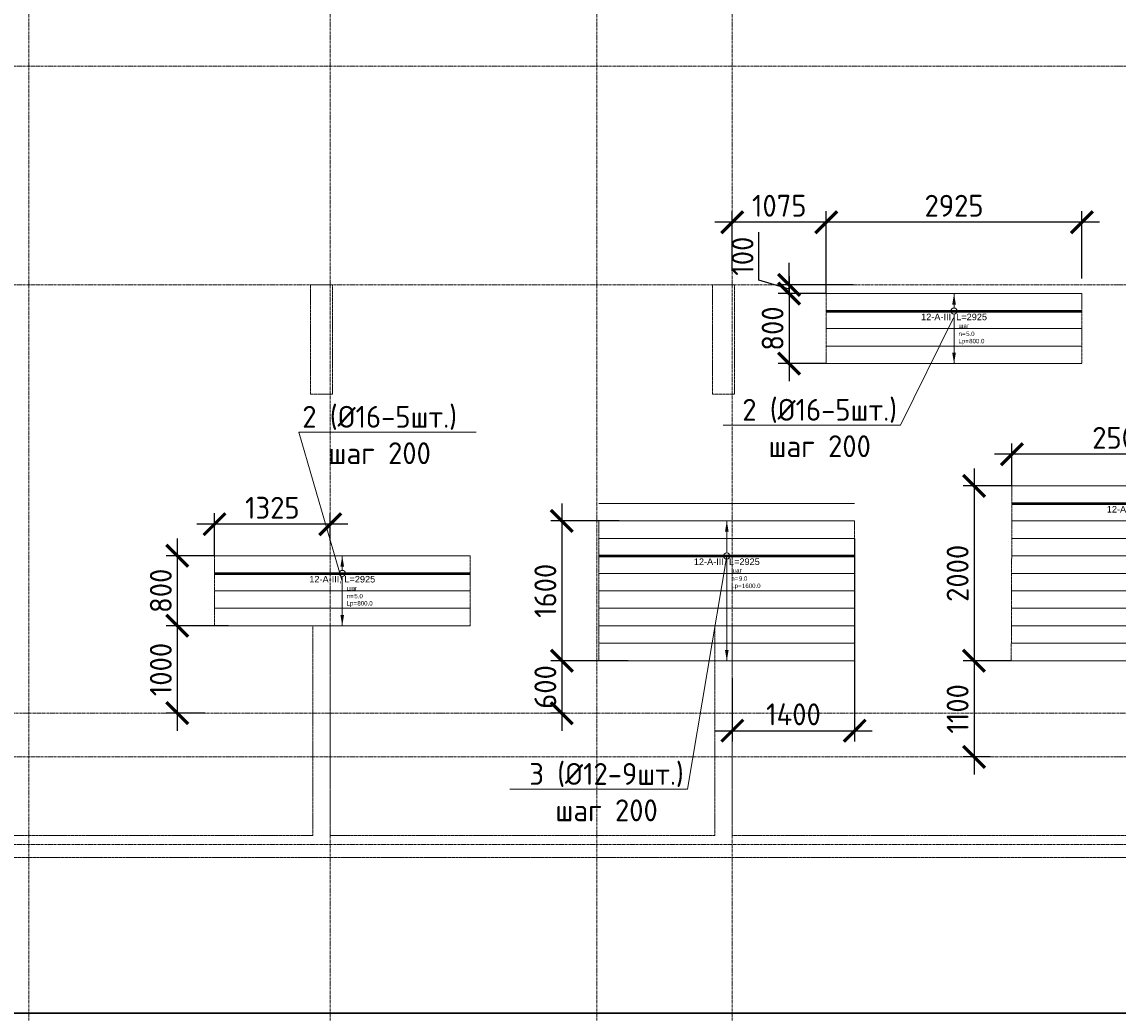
# Model space of a CAD drawing. Header units: millimetres. Extents: x -56135 to 1694203, y -446411 to -23139.
# Tile 161 of 256: x 778255 to 790797, y -130129 to -118792. Entities that reach past the tile are written whole.
import ezdxf
from ezdxf import colors
from ezdxf.entities.mleader import LeaderData, LeaderLine
from ezdxf.enums import TextEntityAlignment as Align
from ezdxf.math import Vec2, Vec3

# ---------------------------------------------------------------- set-up
doc = ezdxf.new("R2010")
doc.units = ezdxf.units.MM
doc.set_wipeout_variables(frame=1)
for name, pattern in [('01 Штриховая _4 мм_', [6, 3.5, -2.5]), ('______5', [1100, 800, -100, 100, -100]), ('GOST2.303 4', [7, 5, -2, 0]), ('осевая', [50.8, 31.75, -6.35, 6.35, -6.35])]:
    doc.linetypes.add(name, pattern=pattern)
for name, color, linetype, lineweight in [('0 Фундамент', 5, 'Continuous', 30), ('АрмСтер', 2, 'Continuous', 50), ('контур распр. стерхней', 2, 'GOST2.303 4', 20), ('Оси', 40, '______5', 18), ('подоснова', 151, 'Continuous', 5), ('РАЗМЕРЫ', 1, 'Continuous', 9), ('СТЕНЫ', 3, 'Continuous', 30)]:
    doc.layers.add(name, color=color, linetype=linetype, lineweight=lineweight)
doc.layers.add('АрмСтер_атрибуты', color=2, linetype='Continuous', lineweight=0, plot=False)
doc.layers.add('АрмСтер_невид', color=8, linetype='Continuous', lineweight=0, plot=False)
doc.styles.add('GOST-2.304_Type-B', font='GOST_Common.ttf')
doc.styles.get("Standard").update_dxf_attribs({"font": 'arial.ttf'})
doc.styles.add('Аннотативный', font='arial.ttf')
doc.dimstyles.new('СПДС', dxfattribs={"dimscale": 100, "dimtxt": 2.5, "dimasz": 2.5, "dimexe": 1.25, "dimexo": 0, "dimtad": 1, "dimdec": 0, "dimtxsty": 'GOST-2.304_Type-B', "dimblk": 'ARCHTICK', "dimcen": 2.5, "dimdle": 2, "dimadec": 0, "dimazin": 2, "dimtfac": 0.75, "dimtdec": 0, "dimtmove": 1, "dimatfit": 3, "dimfxl": 1, "dimtolj": 1, "dimarcsym": 1})

# ---------------------------------------------------------------- blocks, each defined once
blk = doc.blocks.new('оси 2.2-2.3')
at = {"layer": 'Оси', "color": 16, "linetype": 'осевая', "lineweight": 0, "transparency": 33554687}
for p, q in [((487804.9, -104267.9), (487804.9, -134893.5)), ((491254.9, -104267.9), (491254.9, -134893.5)), ((494304.9, -104267.9), (494304.9, -134893.5)), ((495854.9, -104267.9), (495854.9, -134893.5)), ((468076.3, -119495.4), (524372.9, -119495.4)), ((468076.3, -121995.4), (524372.9, -121995.4)), ((468653.8, -126895.4), (523707.4, -126895.4)), ((468076.3, -127395.4), (524372.9, -127395.4)), ((468076.3, -128395.4), (524372.9, -128395.4))]:
    blk.add_line(p, q, dxfattribs=at)
blk = doc.blocks.new('*U102')
at = {"layer": 'АрмСтер_невид', "ltscale": 100}
for p, q in [((-1463, 200), (2437, 200)), ((-1463, -200), (2437, -200)), ((-1463, -400), (2437, -400)), ((-1463, -600), (2437, -600)), ((-1463, -800), (2437, -800)), ((-1463, -1000), (2437, -1000)), ((-1463, -1200), (2437, -1200)), ((-1463, -1400), (2437, -1400)), ((-1463, -1600), (2437, -1600)), ((-1463, -1800), (2437, -1800))]:
    blk.add_line(p, q, dxfattribs=at)
at = {"layer": 'РАЗМЕРЫ'}
for p, q in [((112, 200), (-112, 200)), ((112, -1800), (-112, -1800))]:
    blk.add_line(p, q, dxfattribs=at)
at = {"layer": 'РАЗМЕРЫ', "ltscale": 15}
blk.add_line((0, -1800), (0, 200), dxfattribs=at)
at = {"layer": 'РАЗМЕРЫ'}
for points in [[(0, 200), (21, 75), (-21, 75)], [(0, -1800), (21, -1675), (-21, -1675)]]:
    blk.add_solid(points, dxfattribs=at)
at = {"layer": 'АрмСтер_атрибуты', "color": 215, "ltscale": 15, "style": 'Аннотативный'}
for s, p in [('шаг', (51, -194)), ('n=', (51, -285)), ('Lр=', (50, -368))]:
    blk.add_text(s, height=50, dxfattribs=at).set_placement(p)
at = {"layer": 'АрмСтер_атрибуты', "style": 'Аннотативный', "flags": 8}
blk.add_attdef('ПОЗ', (110, 30), '', height=75, dxfattribs=at)
at = {"layer": 'АрмСтер_атрибуты', "color": 215, "style": 'Аннотативный'}
for tag, p, flags in [('КОЛ', (138, -285), 8), ('ШАГ', (191, -194), 10), ('ШИРИНА', (173, -368), 8)]:
    blk.add_attdef(tag, p, '', height=50, dxfattribs=dict(at, flags=flags))
at = {"layer": 'АрмСтер_атрибуты', "flags": 9}
for tag, p in [('МАССА', (-1034, -1010)), ('ОБОЗНАЧЕНИЕ', (-1034, -1124))]:
    blk.add_attdef(tag, p, '', height=75, dxfattribs=at)
at = {"linetype": 'Continuous', "lineweight": 0}
blk.add_wipeout([(35, 0), (28, 21), (11, 33), (-11, 33), (-28, 21), (-35, 0), (-28, -21), (-11, -33), (11, -33), (28, -21)], dxfattribs=at)
at = {"color": 0, "linetype": 'ByBlock', "lineweight": -2, "ltscale": 100}
blk.add_line((-1463, 0), (2437, 0), dxfattribs=at)
at = {"layer": 'АрмСтер_невид', "ltscale": 100}
blk.add_line((-1463, 0), (2437, 0), dxfattribs=at)
at = {"layer": 'РАЗМЕРЫ'}
blk.add_circle((0, 0), 35, dxfattribs=at)
at = {"layer": 'АрмСтер_атрибуты', "style": 'Аннотативный', "flags": 8}
blk.add_attdef('НАИМЕНОВАНИЕ', text='', height=75, dxfattribs=at).set_placement((0, -29), align=Align.TOP_CENTER)
blk = doc.blocks.new('_ArchTick')
at = {"color": 0, "linetype": 'ByBlock', "const_width": 0.15}
blk.add_lwpolyline([(-0.5, -0.5), (0.5, 0.5)], dxfattribs=at)
blk = doc.blocks.new('*D130')
at = {"layer": 'DEFPOINTS', "color": 0, "transparency": 16777216}
for p in [(789583, -123737), (789583, -124099), (792083, -124099)]:
    blk.add_point(p, dxfattribs=at)
at = {"layer": 'РАЗМЕРЫ', "color": 0, "lineweight": -2, "transparency": 16777216}
for p, q in [((789583, -124099), (789583, -123612)), ((792083, -124099), (792083, -123612)), ((792283, -123737), (789383, -123737))]:
    blk.add_line(p, q, dxfattribs=at)
at = {"layer": 'РАЗМЕРЫ', "color": 0, "lineweight": -2, "transparency": 16777216, "xscale": 250, "yscale": 250, "zscale": 250, "rotation": 180}
blk.add_blockref('_ArchTick', (789583, -123737), dxfattribs=at)
at = {"layer": 'РАЗМЕРЫ', "color": 0, "lineweight": -2, "transparency": 16777216, "xscale": 250, "yscale": 250, "zscale": 250}
blk.add_blockref('_ArchTick', (792083, -123737), dxfattribs=at)
at = {"layer": 'РАЗМЕРЫ', "color": 0, "transparency": 16777216, "insert": (790833, -123549), "char_height": 250, "attachment_point": 5, "style": 'GOST-2.304_Type-B'}
blk.add_mtext('\\A1;2500', dxfattribs=at)
blk = doc.blocks.new('*D131')
at = {"layer": 'DEFPOINTS', "color": 0, "transparency": 16777216}
for p in [(789583, -124099), (789149, -126099), (789575, -126099)]:
    blk.add_point(p, dxfattribs=at)
at = {"layer": 'РАЗМЕРЫ', "color": 0, "lineweight": -2, "transparency": 16777216}
for p, q in [((789149, -123899), (789149, -126299)), ((789583, -124099), (789024, -124099)), ((789575, -126099), (789024, -126099))]:
    blk.add_line(p, q, dxfattribs=at)
at = {"layer": 'РАЗМЕРЫ', "color": 0, "lineweight": -2, "transparency": 16777216, "xscale": 250, "yscale": 250, "zscale": 250}
for p, rotation in [((789149, -124099), 90), ((789149, -126099), 270)]:
    blk.add_blockref('_ArchTick', p, dxfattribs=dict(at, rotation=rotation))
at = {"layer": 'РАЗМЕРЫ', "color": 0, "transparency": 16777216, "insert": (788961, -125099), "char_height": 250, "attachment_point": 5, "rotation": 90, "style": 'GOST-2.304_Type-B'}
blk.add_mtext('\\A1;2000', dxfattribs=at)
blk = doc.blocks.new('*D132')
at = {"layer": 'DEFPOINTS', "color": 0, "transparency": 16777216}
for p in [(789575, -126099), (789149, -127199), (789333, -127199)]:
    blk.add_point(p, dxfattribs=at)
at = {"layer": 'РАЗМЕРЫ', "color": 0, "lineweight": -2, "transparency": 16777216}
for p, q in [((789149, -125899), (789149, -127399)), ((789575, -126099), (789024, -126099)), ((789333, -127199), (789024, -127199))]:
    blk.add_line(p, q, dxfattribs=at)
at = {"layer": 'РАЗМЕРЫ', "color": 0, "lineweight": -2, "transparency": 16777216, "xscale": 250, "yscale": 250, "zscale": 250}
for p, rotation in [((789149, -126099), 90), ((789149, -127199), 270)]:
    blk.add_blockref('_ArchTick', p, dxfattribs=dict(at, rotation=rotation))
at = {"layer": 'РАЗМЕРЫ', "color": 0, "transparency": 16777216, "insert": (788961, -126649), "char_height": 250, "attachment_point": 5, "rotation": 90, "style": 'GOST-2.304_Type-B'}
blk.add_mtext('\\A1;1100', dxfattribs=at)
blk = doc.blocks.new('*U146')
at = {"layer": 'АрмСтер_невид', "ltscale": 100}
for p, q in [((-1463, 600), (1462, 600)), ((-1463, 400), (1462, 400)), ((-1463, 200), (1462, 200)), ((-1463, -200), (1462, -200)), ((-1463, -400), (1462, -400)), ((-1463, -600), (1462, -600)), ((-1463, -800), (1462, -800)), ((-1463, -1000), (1462, -1000)), ((-1463, -1200), (1462, -1200))]:
    blk.add_line(p, q, dxfattribs=at)
at = {"layer": 'РАЗМЕРЫ'}
for p, q in [((112, 400), (-112, 400)), ((112, -1200), (-112, -1200))]:
    blk.add_line(p, q, dxfattribs=at)
at = {"layer": 'РАЗМЕРЫ', "ltscale": 15}
blk.add_line((0, -1200), (0, 400), dxfattribs=at)
at = {"layer": 'РАЗМЕРЫ'}
for points in [[(0, 400), (21, 275), (-21, 275)], [(0, -1200), (21, -1075), (-21, -1075)]]:
    blk.add_solid(points, dxfattribs=at)
at = {"layer": 'АрмСтер_атрибуты', "color": 215, "ltscale": 15, "style": 'Аннотативный'}
for s, p in [('шаг', (51, -194)), ('n=', (51, -285)), ('Lр=', (50, -368))]:
    blk.add_text(s, height=50, dxfattribs=at).set_placement(p)
at = {"layer": 'АрмСтер_атрибуты', "style": 'Аннотативный', "flags": 8}
blk.add_attdef('ПОЗ', (110, 30), '', height=75, dxfattribs=at)
at = {"layer": 'АрмСтер_атрибуты', "color": 215, "style": 'Аннотативный'}
for tag, p, flags in [('КОЛ', (138, -285), 8), ('ШАГ', (191, -194), 10), ('ШИРИНА', (173, -368), 8)]:
    blk.add_attdef(tag, p, '', height=50, dxfattribs=dict(at, flags=flags))
at = {"layer": 'АрмСтер_атрибуты', "flags": 9}
for tag, p in [('МАССА', (-1034, -410)), ('ОБОЗНАЧЕНИЕ', (-1034, -524))]:
    blk.add_attdef(tag, p, '', height=75, dxfattribs=at)
at = {"linetype": 'Continuous', "lineweight": 0}
blk.add_wipeout([(35, 0), (28, 21), (11, 33), (-11, 33), (-28, 21), (-35, 0), (-28, -21), (-11, -33), (11, -33), (28, -21)], dxfattribs=at)
at = {"color": 0, "linetype": 'ByBlock', "lineweight": -2, "ltscale": 100}
blk.add_line((-1463, 0), (1462, 0), dxfattribs=at)
at = {"layer": 'АрмСтер_невид', "ltscale": 100}
blk.add_line((-1463, 0), (1462, 0), dxfattribs=at)
at = {"layer": 'РАЗМЕРЫ'}
blk.add_circle((0, 0), 35, dxfattribs=at)
at = {"layer": 'АрмСтер_атрибуты', "style": 'Аннотативный', "flags": 8}
blk.add_attdef('НАИМЕНОВАНИЕ', text='', height=75, dxfattribs=at).set_placement((0, -29), align=Align.TOP_CENTER)
blk = doc.blocks.new('*D145')
at = {"layer": 'DEFPOINTS', "color": 0, "transparency": 16777216}
for p in [(785089, -124499), (784432, -126099), (785192, -126099)]:
    blk.add_point(p, dxfattribs=at)
at = {"layer": 'РАЗМЕРЫ', "color": 0, "lineweight": -2, "transparency": 16777216}
for p, q in [((784432, -124299), (784432, -126299)), ((785089, -124499), (784307, -124499)), ((785192, -126099), (784307, -126099))]:
    blk.add_line(p, q, dxfattribs=at)
at = {"layer": 'РАЗМЕРЫ', "color": 0, "lineweight": -2, "transparency": 16777216, "xscale": 250, "yscale": 250, "zscale": 250}
for p, rotation in [((784432, -124499), 90), ((784432, -126099), 270)]:
    blk.add_blockref('_ArchTick', p, dxfattribs=dict(at, rotation=rotation))
at = {"layer": 'РАЗМЕРЫ', "color": 0, "transparency": 16777216, "insert": (784244, -125299), "char_height": 250, "attachment_point": 5, "rotation": 90, "style": 'GOST-2.304_Type-B'}
blk.add_mtext('\\A1;1600', dxfattribs=at)
blk = doc.blocks.new('_None')
blk = doc.blocks.new('*D147')
at = {"layer": 'DEFPOINTS', "color": 0, "transparency": 16777216}
for p in [(787783, -124699), (786383, -126299), (787783, -126899)]:
    blk.add_point(p, dxfattribs=at)
at = {"layer": 'РАЗМЕРЫ', "color": 0, "lineweight": -2, "transparency": 16777216}
for p, q in [((787783, -124699), (787783, -127024)), ((786383, -126299), (786383, -127024)), ((786183, -126899), (787983, -126899))]:
    blk.add_line(p, q, dxfattribs=at)
at = {"layer": 'РАЗМЕРЫ', "color": 0, "lineweight": -2, "transparency": 16777216, "xscale": 250, "yscale": 250, "zscale": 250, "rotation": 180}
blk.add_blockref('_ArchTick', (786383, -126899), dxfattribs=at)
at = {"layer": 'РАЗМЕРЫ', "color": 0, "lineweight": -2, "transparency": 16777216, "xscale": 250, "yscale": 250, "zscale": 250}
blk.add_blockref('_ArchTick', (787783, -126899), dxfattribs=at)
at = {"layer": 'РАЗМЕРЫ', "color": 0, "transparency": 16777216, "insert": (787083, -126712), "char_height": 250, "attachment_point": 5, "style": 'GOST-2.304_Type-B'}
blk.add_mtext('\\A1;1400', dxfattribs=at)
blk = doc.blocks.new('*U110')
at = {"layer": 'АрмСтер_невид', "ltscale": 100}
for p, q in [((-1463, 200), (1462, 200)), ((-1463, -200), (1462, -200)), ((-1463, -400), (1462, -400)), ((-1463, -600), (1462, -600))]:
    blk.add_line(p, q, dxfattribs=at)
at = {"layer": 'РАЗМЕРЫ'}
for p, q in [((112, 200), (-112, 200)), ((112, -600), (-112, -600))]:
    blk.add_line(p, q, dxfattribs=at)
at = {"layer": 'РАЗМЕРЫ', "ltscale": 15}
blk.add_line((0, -600), (0, 200), dxfattribs=at)
at = {"layer": 'РАЗМЕРЫ'}
for points in [[(0, 200), (21, 75), (-21, 75)], [(0, -600), (21, -475), (-21, -475)]]:
    blk.add_solid(points, dxfattribs=at)
at = {"layer": 'АрмСтер_атрибуты', "color": 215, "ltscale": 15, "style": 'Аннотативный'}
for s, p in [('шаг', (51, -194)), ('n=', (51, -285)), ('Lр=', (50, -368))]:
    blk.add_text(s, height=50, dxfattribs=at).set_placement(p)
at = {"layer": 'АрмСтер_атрибуты', "style": 'Аннотативный', "flags": 8}
blk.add_attdef('ПОЗ', (110, 30), '', height=75, dxfattribs=at)
at = {"layer": 'АрмСтер_атрибуты', "color": 215, "style": 'Аннотативный'}
for tag, p, flags in [('КОЛ', (138, -285), 8), ('ШАГ', (191, -194), 10), ('ШИРИНА', (173, -368), 8)]:
    blk.add_attdef(tag, p, '', height=50, dxfattribs=dict(at, flags=flags))
at = {"layer": 'АрмСтер_атрибуты', "flags": 9}
for tag, p in [('МАССА', (-1034, -1010)), ('ОБОЗНАЧЕНИЕ', (-1034, -1124))]:
    blk.add_attdef(tag, p, '', height=75, dxfattribs=at)
at = {"linetype": 'Continuous', "lineweight": 0}
blk.add_wipeout([(35, 0), (28, 21), (11, 33), (-11, 33), (-28, 21), (-35, 0), (-28, -21), (-11, -33), (11, -33), (28, -21)], dxfattribs=at)
at = {"color": 0, "linetype": 'ByBlock', "lineweight": -2, "ltscale": 100}
blk.add_line((-1463, 0), (1462, 0), dxfattribs=at)
at = {"layer": 'АрмСтер_невид', "ltscale": 100}
blk.add_line((-1463, 0), (1462, 0), dxfattribs=at)
at = {"layer": 'РАЗМЕРЫ'}
blk.add_circle((0, 0), 35, dxfattribs=at)
at = {"layer": 'АрмСтер_атрибуты', "style": 'Аннотативный', "flags": 8}
blk.add_attdef('НАИМЕНОВАНИЕ', text='', height=75, dxfattribs=at).set_placement((0, -29), align=Align.TOP_CENTER)
blk = doc.blocks.new('*D160')
at = {"layer": 'DEFPOINTS', "color": 0, "transparency": 16777216}
for p in [(787458, -121082), (790383, -121726), (787458, -121899)]:
    blk.add_point(p, dxfattribs=at)
at = {"layer": 'РАЗМЕРЫ', "color": 0, "lineweight": -2, "transparency": 16777216}
for p, q in [((787458, -121899), (787458, -120957)), ((790383, -121726), (790383, -120957)), ((790583, -121082), (787258, -121082))]:
    blk.add_line(p, q, dxfattribs=at)
at = {"layer": 'РАЗМЕРЫ', "color": 0, "lineweight": -2, "transparency": 16777216, "xscale": 250, "yscale": 250, "zscale": 250, "rotation": 180}
blk.add_blockref('_ArchTick', (787458, -121082), dxfattribs=at)
at = {"layer": 'РАЗМЕРЫ', "color": 0, "lineweight": -2, "transparency": 16777216, "xscale": 250, "yscale": 250, "zscale": 250}
blk.add_blockref('_ArchTick', (790383, -121082), dxfattribs=at)
at = {"layer": 'РАЗМЕРЫ', "color": 0, "transparency": 16777216, "insert": (788920, -120894), "char_height": 250, "attachment_point": 5, "style": 'GOST-2.304_Type-B'}
blk.add_mtext('\\A1;2925', dxfattribs=at)
blk = doc.blocks.new('*D159')
at = {"layer": 'DEFPOINTS', "color": 0, "transparency": 16777216}
for p in [(787458, -121899), (787032, -122699), (787458, -122699)]:
    blk.add_point(p, dxfattribs=at)
at = {"layer": 'РАЗМЕРЫ', "color": 0, "lineweight": -2, "transparency": 16777216}
for p, q in [((787032, -121699), (787032, -122899)), ((787458, -121899), (786907, -121899)), ((787458, -122699), (786907, -122699))]:
    blk.add_line(p, q, dxfattribs=at)
at = {"layer": 'РАЗМЕРЫ', "color": 0, "lineweight": -2, "transparency": 16777216, "xscale": 250, "yscale": 250, "zscale": 250}
for p, rotation in [((787032, -121899), 90), ((787032, -122699), 270)]:
    blk.add_blockref('_ArchTick', p, dxfattribs=dict(at, rotation=rotation))
at = {"layer": 'РАЗМЕРЫ', "color": 0, "transparency": 16777216, "insert": (786844, -122299), "char_height": 250, "attachment_point": 5, "rotation": 90, "style": 'GOST-2.304_Type-B'}
blk.add_mtext('\\A1;800', dxfattribs=at)
blk = doc.blocks.new('*D162')
at = {"layer": 'DEFPOINTS', "color": 0, "transparency": 16777216}
for p in [(780458, -124537), (781783, -124726), (780458, -124899)]:
    blk.add_point(p, dxfattribs=at)
at = {"layer": 'РАЗМЕРЫ', "color": 0, "lineweight": -2, "transparency": 16777216}
for p, q in [((780458, -124899), (780458, -124412)), ((781783, -124726), (781783, -124412)), ((781983, -124537), (780258, -124537))]:
    blk.add_line(p, q, dxfattribs=at)
at = {"layer": 'РАЗМЕРЫ', "color": 0, "lineweight": -2, "transparency": 16777216, "xscale": 250, "yscale": 250, "zscale": 250, "rotation": 180}
blk.add_blockref('_ArchTick', (780458, -124537), dxfattribs=at)
at = {"layer": 'РАЗМЕРЫ', "color": 0, "lineweight": -2, "transparency": 16777216, "xscale": 250, "yscale": 250, "zscale": 250}
blk.add_blockref('_ArchTick', (781783, -124537), dxfattribs=at)
at = {"layer": 'РАЗМЕРЫ', "color": 0, "transparency": 16777216, "insert": (781120, -124349), "char_height": 250, "attachment_point": 5, "style": 'GOST-2.304_Type-B'}
blk.add_mtext('\\A1;1325', dxfattribs=at)
blk = doc.blocks.new('*D161')
at = {"layer": 'DEFPOINTS', "color": 0, "transparency": 16777216}
for p in [(780458, -124899), (780032, -125699), (780618, -125699)]:
    blk.add_point(p, dxfattribs=at)
at = {"layer": 'РАЗМЕРЫ', "color": 0, "lineweight": -2, "transparency": 16777216}
for p, q in [((780032, -124699), (780032, -125899)), ((780458, -124899), (779907, -124899)), ((780618, -125699), (779907, -125699))]:
    blk.add_line(p, q, dxfattribs=at)
at = {"layer": 'РАЗМЕРЫ', "color": 0, "lineweight": -2, "transparency": 16777216, "xscale": 250, "yscale": 250, "zscale": 250}
for p, rotation in [((780032, -124899), 90), ((780032, -125699), 270)]:
    blk.add_blockref('_ArchTick', p, dxfattribs=dict(at, rotation=rotation))
at = {"layer": 'РАЗМЕРЫ', "color": 0, "transparency": 16777216, "insert": (779844, -125299), "char_height": 250, "attachment_point": 5, "rotation": 90, "style": 'GOST-2.304_Type-B'}
blk.add_mtext('\\A1;800', dxfattribs=at)
blk = doc.blocks.new('*D287')
at = {"layer": 'DEFPOINTS', "color": 0, "transparency": 16777216}
for p in [(786383, -121082), (786383, -121642), (787458, -121899)]:
    blk.add_point(p, dxfattribs=at)
at = {"layer": 'РАЗМЕРЫ', "color": 0, "lineweight": -2, "transparency": 16777216}
for p, q in [((786383, -121642), (786383, -120957)), ((787458, -121899), (787458, -120957)), ((787658, -121082), (786183, -121082))]:
    blk.add_line(p, q, dxfattribs=at)
at = {"layer": 'РАЗМЕРЫ', "color": 0, "lineweight": -2, "transparency": 16777216, "xscale": 250, "yscale": 250, "zscale": 250, "rotation": 180}
blk.add_blockref('_ArchTick', (786383, -121082), dxfattribs=at)
at = {"layer": 'РАЗМЕРЫ', "color": 0, "lineweight": -2, "transparency": 16777216, "xscale": 250, "yscale": 250, "zscale": 250}
blk.add_blockref('_ArchTick', (787458, -121082), dxfattribs=at)
at = {"layer": 'РАЗМЕРЫ', "color": 0, "transparency": 16777216, "insert": (786920, -120894), "char_height": 250, "attachment_point": 5, "style": 'GOST-2.304_Type-B'}
blk.add_mtext('\\A1;1075', dxfattribs=at)
blk = doc.blocks.new('*D288')
at = {"layer": 'DEFPOINTS', "color": 0, "transparency": 16777216}
for p in [(787032, -121799), (787458, -121899), (787764, -121799)]:
    blk.add_point(p, dxfattribs=at)
at = {"layer": 'РАЗМЕРЫ', "color": 0, "lineweight": -2, "transparency": 16777216}
for p, q in [((786688, -121746), (786688, -121196)), ((787032, -121799), (787032, -121549)), ((787032, -121849), (786688, -121746)), ((787764, -121799), (786907, -121799)), ((787458, -121899), (786907, -121899)), ((787032, -121899), (787032, -121799)), ((787032, -121899), (787032, -121799)), ((787032, -121899), (787032, -122149))]:
    blk.add_line(p, q, dxfattribs=at)
at = {"layer": 'РАЗМЕРЫ', "color": 0, "lineweight": -2, "transparency": 16777216, "xscale": 250, "yscale": 250, "zscale": 250}
for p, rotation in [((787032, -121799), 270), ((787032, -121899), 90)]:
    blk.add_blockref('_ArchTick', p, dxfattribs=dict(at, rotation=rotation))
at = {"layer": 'РАЗМЕРЫ', "color": 0, "transparency": 16777216, "insert": (786500, -121471), "char_height": 250, "attachment_point": 5, "rotation": 90, "style": 'GOST-2.304_Type-B'}
blk.add_mtext('\\A1;100', dxfattribs=at)
blk = doc.blocks.new('*D289')
at = {"layer": 'DEFPOINTS', "color": 0, "transparency": 16777216}
for p in [(785192, -126099), (784432, -126699), (784470, -126699)]:
    blk.add_point(p, dxfattribs=at)
at = {"layer": 'РАЗМЕРЫ', "color": 0, "lineweight": -2, "transparency": 16777216}
for p, q in [((784432, -125899), (784432, -126899)), ((785192, -126099), (784307, -126099)), ((784470, -126699), (784307, -126699))]:
    blk.add_line(p, q, dxfattribs=at)
at = {"layer": 'РАЗМЕРЫ', "color": 0, "lineweight": -2, "transparency": 16777216, "xscale": 250, "yscale": 250, "zscale": 250}
for p, rotation in [((784432, -126099), 90), ((784432, -126699), 270)]:
    blk.add_blockref('_ArchTick', p, dxfattribs=dict(at, rotation=rotation))
at = {"layer": 'РАЗМЕРЫ', "color": 0, "transparency": 16777216, "insert": (784244, -126399), "char_height": 250, "attachment_point": 5, "rotation": 90, "style": 'GOST-2.304_Type-B'}
blk.add_mtext('\\A1;600', dxfattribs=at)
blk = doc.blocks.new('*D290')
at = {"layer": 'DEFPOINTS', "color": 0, "transparency": 16777216}
for p in [(780618, -125699), (780032, -126699), (780348, -126699)]:
    blk.add_point(p, dxfattribs=at)
at = {"layer": 'РАЗМЕРЫ', "color": 0, "lineweight": -2, "transparency": 16777216}
for p, q in [((780032, -125499), (780032, -126899)), ((780618, -125699), (779907, -125699)), ((780348, -126699), (779907, -126699))]:
    blk.add_line(p, q, dxfattribs=at)
at = {"layer": 'РАЗМЕРЫ', "color": 0, "lineweight": -2, "transparency": 16777216, "xscale": 250, "yscale": 250, "zscale": 250}
for p, rotation in [((780032, -125699), 90), ((780032, -126699), 270)]:
    blk.add_blockref('_ArchTick', p, dxfattribs=dict(at, rotation=rotation))
at = {"layer": 'РАЗМЕРЫ', "color": 0, "transparency": 16777216, "insert": (779844, -126199), "char_height": 250, "attachment_point": 5, "rotation": 90, "style": 'GOST-2.304_Type-B'}
blk.add_mtext('\\A1;1000', dxfattribs=at)
blk = doc.blocks.new('стены  тп')
at = {"layer": 'СТЕНЫ', "color": 251, "linetype": '01 Штриховая _4 мм_', "lineweight": 0, "true_color": 0x636466}
for p, q in [((559392, -332126, 3100), (559287, -332126, 3100)), ((559287, -332126, 3100), (559287, -333376, 3100)), ((559512, -332126, 3100), (559392, -332126, 3100)), ((559392, -332126, 3100), (559392, -332126, 3100)), ((559537, -332126, 3100), (559512, -332126, 3100)), ((559537, -332246, 3100), (559537, -332126, 3100)), ((564137, -332126, 3100), (563887, -332126, 3100)), ((563887, -332126, 3100), (563887, -332246, 3100)), ((564137, -332306, 3100), (564137, -332126, 3100)), ((559537, -333376, 3100), (559537, -332246, 3100)), ((563887, -332246, 3100), (563887, -333376, 3100)), ((564137, -332426, 3100), (564137, -332306, 3100)), ((564137, -333376, 3100), (564137, -332426, 3100)), ((559287, -333376, 3100), (559512, -333376, 3100)), ((559512, -333376, 3100), (559537, -333376, 3100)), ((563887, -333376, 3100), (564112, -333376, 3100)), ((564112, -333376, 3100), (564137, -333376, 3100)), ((559392, -336026, 3100), (559312, -336026, 3100)), ((559312, -336026, 3100), (559312, -338426, 3100)), ((559512, -336026, 3100), (559392, -336026, 3100)), ((559512, -336146, 3100), (559512, -336026, 3100)), ((564112, -336026, 3100), (563912, -336026, 3100)), ((563912, -336026, 3100), (563912, -336146, 3100)), ((564112, -336146, 3100), (564112, -336026, 3100)), ((559512, -338426, 3100), (559512, -336146, 3100)), ((563912, -336146, 3100), (563912, -338426, 3100)), ((564112, -338426, 3100), (564112, -336146, 3100)), ((559312, -338426, 3100), (554912, -338426, 3100)), ((560912, -338426, 3100), (559512, -338426, 3100)), ((561032, -338426, 3100), (560912, -338426, 3100)), ((562432, -338426, 3100), (561032, -338426, 3100)), ((562552, -338426, 3100), (562432, -338426, 3100)), ((563912, -338426, 3100), (562552, -338426, 3100)), ((565812, -338426, 3100), (564112, -338426, 3100)), ((565932, -338426, 3100), (565812, -338426, 3100)), ((567632, -338426, 3100), (565932, -338426, 3100)), ((567752, -338426, 3100), (567632, -338426, 3100)), ((569612, -338426, 3100), (567752, -338426, 3100)), ((552312, -338676, 3100), (561812, -338676, 3100)), ((561812, -338676, 3100), (562062, -338676, 3100)), ((562062, -338676, 3100), (563912, -338676, 3100)), ((563912, -338676, 3100), (564162, -338676, 3100)), ((564162, -338676, 3100), (589512, -338676, 3100))]:
    blk.add_line(p, q, dxfattribs=at)

msp = doc.modelspace()

# ---------------------------------------------------------------- linework, layer by layer
at = {"layer": '0 Фундамент'}
msp.add_lwpolyline([(764682.5, -105949.2), (764682.5, -130129.2), (772032.5, -130129.2), (772032.5, -130129.2), (784532.5, -130129.2), (784532.5, -130129.2), (786882.5, -130129.2), (786882.5, -130129.2), (812332.5, -130129.2), (812332.5, -126049.2), (813812.5, -126049.2), (813812.5, -117449.2), (812332.5, -117449.2), (812332.5, -105949.2), (764682.5, -105949.2)], dxfattribs=at)
at = {"layer": 'контур распр. стерхней', "linetype": '01 Штриховая _4 мм_'}
for points in [[(790382.7, -122699.2), (787457.7, -122699.2), (787457.7, -121899.2), (790382.7, -121899.2)], [(793490.6, -126099.2), (789574.8, -126099.2), (789582.7, -124099.2), (793482.7, -124099.2)], [(787782.7, -126099.2), (784857.7, -126099.2), (784857.7, -124499.2), (787782.7, -124499.2)], [(783382.7, -125699.2), (780457.7, -125699.2), (780457.7, -124899.2), (783382.7, -124899.2)]]:
    msp.add_lwpolyline(points, close=True, dxfattribs=at)

# ---------------------------------------------------------------- block references
at = {"layer": 'РАЗМЕРЫ', "color": 1}
msp.add_blockref('оси 2.2-2.3', (290527.8, 196.2), dxfattribs=at)

# ---------------------------------------------------------------- leaders
at = {"layer": 'подоснова', "color": 2, "ltscale": 0.3}
ml = msp.add_multileader_mtext('Standard', dxfattribs=at)
ml.set_content('3 (%%C12-5шт.)\\Pшаг 200', color=2, style='GOST-2.304_Type-B')
ml.set_leader_properties(color=256, linetype='ByLayer', lineweight=15)
ml.set_arrow_properties(name='NONE')
ml.build(insert=Vec2(0, 0))
ml.multileader.update_dxf_attribs({"text_left_attachment_type": 6, "text_right_attachment_type": 6, "dogleg_length": 0.1, "arrow_head_size": 18})
ctx = ml.context
ctx.base_point, ctx.char_height, ctx.arrow_head_size, ctx.landing_gap_size, ctx.plane_origin = Vec3(778857.4, -118003.3), 250, 18, 20, Vec3(772858.2, -114425.4)
ctx.left_attachment, ctx.right_attachment, ctx.text_align_type = 6, 6, 1
notes = []
notes.append((ctx, [(1, (1, 1, 0), (780708.1, -118003.3), (-1, 0), 0.1, [(0, [(781315, -116776)], 0, [])])]))
ctx.mtext.insert, ctx.mtext.alignment, ctx.mtext.flow_direction = Vec3(779782.7, -117703.3), 2, 5
for ctx, leaders in notes:
    for number, flags, end, landing, length, lines in leaders:
        leader = LeaderData()
        leader.index, (leader.has_last_leader_line, leader.has_dogleg_vector, leader.attachment_direction) = number, flags
        leader.last_leader_point, leader.dogleg_vector, leader.dogleg_length = Vec3(end), Vec3(landing), length
        for number, points, colour, breaks in lines:
            line = LeaderLine()
            line.index, line.vertices, line.color, line.breaks = number, Vec3.list(points), colors.encode_raw_color(colour), breaks
            leader.lines.append(line)
        ctx.leaders.append(leader)

# ---------------------------------------------------------------- next in the draw order: block references
at = {"layer": 'АрмСтер', "ltscale": 15}
ref = msp.add_blockref('*U110', (788920.2, -122099.2), dxfattribs=at)
ref.add_attrib('НАИМЕНОВАНИЕ', '12-A-III, L=2925', dxfattribs={"layer": 'АрмСтер_атрибуты', "height": 75, "style": 'Аннотативный', "flags": 8}).set_placement((788920.2, -122128.5), align=Align.TOP_CENTER)
ref.add_attrib('КОЛ', '5.0', (789058.3, -122384.3), dxfattribs={"layer": 'АрмСтер_атрибуты', "color": 215, "height": 50, "style": 'Аннотативный', "flags": 8})
ref.add_attrib('ШИРИНА', '800.0', (789093.1, -122467), dxfattribs={"layer": 'АрмСтер_атрибуты', "color": 215, "height": 50, "style": 'Аннотативный', "flags": 8})
ref = msp.add_blockref('*U102', (791045.2, -124299.2), dxfattribs=at)
ref.add_attrib('НАИМЕНОВАНИЕ', '12-A-III, L=3900', dxfattribs={"layer": 'АрмСтер_атрибуты', "height": 75, "style": 'Аннотативный', "flags": 8}).set_placement((791045.2, -124328.5), align=Align.TOP_CENTER)
ref.add_attrib('КОЛ', '11.0', (791183.3, -124584.3), dxfattribs={"layer": 'АрмСтер_атрибуты', "color": 215, "height": 50, "style": 'Аннотативный', "flags": 8})
ref.add_attrib('ШИРИНА', '2000.0', (791218.1, -124667), dxfattribs={"layer": 'АрмСтер_атрибуты', "color": 215, "height": 50, "style": 'Аннотативный', "flags": 8})
ref = msp.add_blockref('*U146', (786320.2, -124899.2), dxfattribs=at)
ref.add_attrib('НАИМЕНОВАНИЕ', '12-A-III, L=2925', dxfattribs={"layer": 'АрмСтер_атрибуты', "height": 75, "style": 'Аннотативный', "flags": 8}).set_placement((786320.2, -124928.5), align=Align.TOP_CENTER)
ref.add_attrib('КОЛ', '9.0', (786458.3, -125184.3), dxfattribs={"layer": 'АрмСтер_атрибуты', "color": 215, "height": 50, "style": 'Аннотативный', "flags": 8})
ref.add_attrib('ШИРИНА', '1600.0', (786493.1, -125267), dxfattribs={"layer": 'АрмСтер_атрибуты', "color": 215, "height": 50, "style": 'Аннотативный', "flags": 8})
ref = msp.add_blockref('*U110', (781920.2, -125099.2), dxfattribs=at)
ref.add_attrib('НАИМЕНОВАНИЕ', '12-A-III, L=2925', dxfattribs={"layer": 'АрмСтер_атрибуты', "height": 75, "style": 'Аннотативный', "flags": 8}).set_placement((781920.2, -125128.5), align=Align.TOP_CENTER)
ref.add_attrib('КОЛ', '5.0', (782058.3, -125384.3), dxfattribs={"layer": 'АрмСтер_атрибуты', "color": 215, "height": 50, "style": 'Аннотативный', "flags": 8})
ref.add_attrib('ШИРИНА', '800.0', (782093.1, -125467), dxfattribs={"layer": 'АрмСтер_атрибуты', "color": 215, "height": 50, "style": 'Аннотативный', "flags": 8})

# ---------------------------------------------------------------- next in the draw order: block references
at = {"layer": 'РАЗМЕРЫ'}
msp.add_blockref('стены  тп', (222270.3, 210326.6, -3100), dxfattribs=at)

# ---------------------------------------------------------------- next in the draw order: dimensions: what is measured, and where the dimension line sits
at = {"layer": 'РАЗМЕРЫ', "color": 1}
for base, p1, p2, picture, middle in [((786382.7, -121081.9), (787457.7, -121899.2), (786382.7, -121642.2), '*D287', (786920.2, -120894.4)), ((787782.7, -126899.2), (786382.7, -126299.2), (787782.7, -124699.2), '*D147', (787082.7, -126711.7))]:
    dim = msp.add_linear_dim(base=base, p1=p1, p2=p2, dimstyle='СПДС', dxfattribs=at)
    dim.commit()
    dim.dimension.update_dxf_attribs({"geometry": picture, "text_midpoint": middle})
at = {"layer": 'РАЗМЕРЫ'}
for base, p1, p2, picture, middle in [((787457.7, -121081.9), (790383, -121726.5), (787457.7, -121899.2), '*D160', (788920.4, -120894.4)), ((789582.7, -123736.6), (792082.7, -124099.2), (789582.7, -124099.2), '*D130', (790832.7, -123549.1)), ((780457.7, -124536.6), (781782.7, -124726.5), (780457.7, -124899.2), '*D162', (781120.2, -124349.1))]:
    dim = msp.add_linear_dim(base=base, p1=p1, p2=p2, dimstyle='СПДС', dxfattribs=at)
    dim.commit()
    dim.dimension.update_dxf_attribs({"geometry": picture, "text_midpoint": middle})
at = {"layer": 'РАЗМЕРЫ', "color": 1}
for base, p1, p2, picture, middle in [((787031.7, -121799.2), (787457.7, -121899.2), (787764.2, -121799.2), '*D288', (786500.5, -121683.5)), ((780031.7, -126699.2), (780617.6, -125699.2), (780347.7, -126699.2), '*D290', (779844.2, -126199.2)), ((784431.7, -126699.2), (785191.9, -126099.2), (784469.6, -126699.2), '*D289', (784244.2, -126399.2)), ((789148.8, -127199.2), (789574.8, -126099.2), (789332.9, -127199.2), '*D132', (788961.3, -126649.2))]:
    dim = msp.add_linear_dim(base=base, p1=p1, p2=p2, angle=90, dimstyle='СПДС', dxfattribs=at)
    dim.commit()
    dim.dimension.update_dxf_attribs({"geometry": picture, "text_midpoint": middle})
at = {"layer": 'РАЗМЕРЫ'}
for base, p1, p2, picture, middle in [((787031.7, -122699.2), (787457.7, -121899.2), (787457.7, -122699.2), '*D159', (786844.2, -122299.2)), ((789148.8, -126099.2), (789582.7, -124099.2), (789574.8, -126099.2), '*D131', (788961.3, -125099.2)), ((784431.7, -126099.2), (785089, -124499.2), (785191.9, -126099.2), '*D145', (784244.2, -125299.2)), ((780031.7, -125699.2), (780457.7, -124899.2), (780617.6, -125699.2), '*D161', (779844.2, -125299.2))]:
    dim = msp.add_linear_dim(base=base, p1=p1, p2=p2, angle=90, dimstyle='СПДС', dxfattribs=at)
    dim.commit()
    dim.dimension.update_dxf_attribs({"geometry": picture, "text_midpoint": middle})

# ---------------------------------------------------------------- next in the draw order: leaders
at = {"layer": 'подоснова', "color": 2, "ltscale": 0.3}
ml = msp.add_multileader_mtext('Standard', dxfattribs=at)
ml.set_content('2 (%%C16-5шт.)\\Pшаг 200', color=2, style='GOST-2.304_Type-B')
ml.set_leader_properties(color=256, linetype='ByLayer', lineweight=15)
ml.set_arrow_properties(name='NONE')
ml.build(insert=Vec2(0, 0))
ml.multileader.update_dxf_attribs({"text_left_attachment_type": 6, "text_right_attachment_type": 6, "dogleg_length": 0.1, "arrow_head_size": 18})
ctx = ml.context
ctx.base_point, ctx.char_height, ctx.arrow_head_size, ctx.landing_gap_size, ctx.plane_origin = Vec3(786457.4, -123403.3), 250, 18, 20, Vec3(780458.2, -119825.4)
ctx.left_attachment, ctx.right_attachment, ctx.text_align_type = 6, 6, 1
notes = []
notes.append((ctx, [(1, (1, 1, 0), (788308.1, -123403.3), (-1, 0), 0.1, [(0, [(788915, -122176)], 0, [])])]))
ctx.mtext.insert, ctx.mtext.alignment, ctx.mtext.flow_direction = Vec3(787382.7, -123103.3), 2, 5
ml = msp.add_multileader_mtext('Standard', dxfattribs=at)
ml.set_content('2 (%%C16-5шт.)\\Pшаг 200', color=2, style='GOST-2.304_Type-B')
ml.set_leader_properties(color=256, linetype='ByLayer', lineweight=15)
ml.set_arrow_properties(name='NONE')
ml.build(insert=Vec2(0, 0))
ml.multileader.update_dxf_attribs({"text_left_attachment_type": 6, "text_right_attachment_type": 6, "dogleg_length": 0.1, "arrow_head_size": 18})
ctx = ml.context
ctx.base_point, ctx.char_height, ctx.arrow_head_size, ctx.landing_gap_size, ctx.plane_origin = Vec3(781422.8, -123483.5), 250, 18, 20, Vec3(773458.2, -122825.4)
ctx.left_attachment, ctx.right_attachment, ctx.text_align_type = 6, 6, 1
notes.append((ctx, [(0, (1, 1, 0), (781422.7, -123483.5), (1, 0), 0.1, [(0, [(781915, -125176)], 0, [])])]))
ctx.mtext.insert, ctx.mtext.alignment, ctx.mtext.flow_direction = Vec3(782348.1, -123183.5), 2, 5
ml = msp.add_multileader_mtext('Standard', dxfattribs=at)
ml.set_content('3 (%%C12-9шт.)\\Pшаг 200', color=2, style='GOST-2.304_Type-B')
ml.set_leader_properties(color=256, linetype='ByLayer', lineweight=15)
ml.set_arrow_properties(name='NONE')
ml.build(insert=Vec2(0, 0))
ml.multileader.update_dxf_attribs({"text_left_attachment_type": 6, "text_right_attachment_type": 6, "dogleg_length": 0.1, "arrow_head_size": 18})
ctx = ml.context
ctx.base_point, ctx.char_height, ctx.arrow_head_size, ctx.landing_gap_size, ctx.plane_origin = Vec3(784018.9, -127568.5), 250, 18, 20, Vec3(777858.2, -122025.4)
ctx.left_attachment, ctx.right_attachment, ctx.text_align_type = 6, 6, 1
notes.append((ctx, [(1, (1, 1, 0), (785869.6, -127568.5), (-1, 0), 0.1, [(0, [(786320.2, -124899.2)], 0, [])])]))
ctx.mtext.insert, ctx.mtext.alignment, ctx.mtext.flow_direction = Vec3(784944.2, -127268.5), 2, 5
for ctx, leaders in notes:
    for number, flags, end, landing, length, lines in leaders:
        leader = LeaderData()
        leader.index, (leader.has_last_leader_line, leader.has_dogleg_vector, leader.attachment_direction) = number, flags
        leader.last_leader_point, leader.dogleg_vector, leader.dogleg_length = Vec3(end), Vec3(landing), length
        for number, points, colour, breaks in lines:
            line = LeaderLine()
            line.index, line.vertices, line.color, line.breaks = number, Vec3.list(points), colors.encode_raw_color(colour), breaks
            leader.lines.append(line)
        ctx.leaders.append(leader)

doc.saveas('drawing.dxf')
